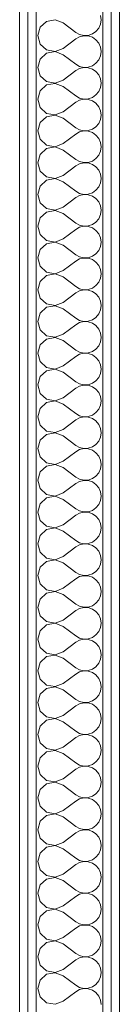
# Model space of a CAD drawing. Header units: millimetres. Extents: x -22315 to 39025, y -47720 to 770.
# Tile 21 of 28: x 27600 to 27750, y -27452 to -25976. Entities that reach past the tile are written whole.
import ezdxf

# ---------------------------------------------------------------- set-up
doc = ezdxf.new("R2010")
doc.units = ezdxf.units.MM
for name, color, linetype, lineweight in [('Nowe_Konstrukcja - Ściany zew', 7, 'Continuous', 9), ('Nowe_Konstrukcja - Ściany zew_Nr_pióra__1', 7, 'Continuous', 9), ('Nowe_Konstrukcja - Ściany zew_Nr_pióra__47', 7, 'Continuous', 9), ('Nowe_Konstrukcja - Ściany zew_Nr_pióra__67', 7, 'Continuous', 9)]:
    doc.layers.add(name, color=color, linetype=linetype, lineweight=lineweight)

# ---------------------------------------------------------------- blocks, each defined once
blk = doc.blocks.new('*X13')
at = {"layer": 'Nowe_Konstrukcja - Ściany zew_Nr_pióra__1', "color": 7, "linetype": 'Continuous', "lineweight": 13}
for p, q in [((77809.5, 835.5), (77803, 834.6)), ((77816, 834.6), (77809.5, 835.5)), ((77822, 831.9), (77816, 834.6)), ((77827.1, 827.7), (77822, 831.9)), ((77830.8, 822.3), (77827.1, 827.7)), ((77839.6, 827.7), (77835.8, 822.3)), ((77844.6, 831.9), (77839.6, 827.7)), ((77850.6, 834.6), (77844.6, 831.9)), ((77857.1, 835.5), (77850.6, 834.6)), ((77863.6, 834.6), (77857.1, 835.5)), ((77869.7, 831.9), (77863.6, 834.6)), ((77874.7, 827.7), (77869.7, 831.9)), ((77878.4, 822.3), (77874.7, 827.7)), ((77887.2, 827.7), (77883.5, 822.3)), ((77892.2, 831.9), (77887.2, 827.7)), ((77898.3, 834.6), (77892.2, 831.9)), ((77904.8, 835.5), (77898.3, 834.6)), ((77911.3, 834.6), (77904.8, 835.5)), ((77917.3, 831.9), (77911.3, 834.6)), ((77922.3, 827.7), (77917.3, 831.9)), ((77926.1, 822.3), (77922.3, 827.7)), ((77934.8, 827.7), (77931.1, 822.3)), ((77939.9, 831.9), (77934.8, 827.7)), ((77945.9, 834.6), (77939.9, 831.9)), ((77952.4, 835.5), (77945.9, 834.6)), ((77958.9, 834.6), (77952.4, 835.5)), ((77964.9, 831.9), (77958.9, 834.6)), ((77970, 827.7), (77964.9, 831.9)), ((77973.7, 822.3), (77970, 827.7)), ((77982.4, 827.7), (77978.7, 822.3)), ((77987.5, 831.9), (77982.4, 827.7)), ((77993.5, 834.6), (77987.5, 831.9)), ((78000, 835.5), (77993.5, 834.6)), ((78006.5, 834.6), (78000, 835.5)), ((78012.5, 831.9), (78006.5, 834.6)), ((78017.6, 827.7), (78012.5, 831.9)), ((78021.3, 822.3), (78017.6, 827.7)), ((78030, 827.7), (78026.3, 822.3)), ((78035.1, 831.9), (78030, 827.7)), ((78041.1, 834.6), (78035.1, 831.9)), ((78047.6, 835.5), (78041.1, 834.6)), ((78054.1, 834.6), (78047.6, 835.5)), ((78060.1, 831.9), (78054.1, 834.6)), ((78065.2, 827.7), (78060.1, 831.9)), ((78068.9, 822.3), (78065.2, 827.7)), ((78077.7, 827.7), (78073.9, 822.3)), ((78082.7, 831.9), (78077.7, 827.7)), ((78088.7, 834.6), (78082.7, 831.9)), ((78095.2, 835.5), (78088.7, 834.6)), ((78101.7, 834.6), (78095.2, 835.5)), ((78107.8, 831.9), (78101.7, 834.6)), ((78112.8, 827.7), (78107.8, 831.9)), ((78116.5, 822.3), (78112.8, 827.7)), ((78125.3, 827.7), (78121.6, 822.3)), ((78130.3, 831.9), (78125.3, 827.7)), ((78136.4, 834.6), (78130.3, 831.9)), ((78142.9, 835.5), (78136.4, 834.6)), ((78149.4, 834.6), (78142.9, 835.5)), ((78155.4, 831.9), (78149.4, 834.6)), ((78160.4, 827.7), (78155.4, 831.9)), ((78164.2, 822.3), (78160.4, 827.7)), ((78172.9, 827.7), (78169.2, 822.3)), ((78178, 831.9), (78172.9, 827.7)), ((78184, 834.6), (78178, 831.9)), ((78190.5, 835.5), (78184, 834.6)), ((78197, 834.6), (78190.5, 835.5)), ((78203, 831.9), (78197, 834.6)), ((78208.1, 827.7), (78203, 831.9)), ((78211.8, 822.3), (78208.1, 827.7)), ((78220.5, 827.7), (78216.8, 822.3)), ((78225.6, 831.9), (78220.5, 827.7)), ((78231.6, 834.6), (78225.6, 831.9)), ((78238.1, 835.5), (78231.6, 834.6)), ((78244.6, 834.6), (78238.1, 835.5)), ((78250.6, 831.9), (78244.6, 834.6)), ((78255.7, 827.7), (78250.6, 831.9)), ((78259.4, 822.3), (78255.7, 827.7)), ((78268.1, 827.7), (78264.4, 822.3)), ((78273.2, 831.9), (78268.1, 827.7)), ((78279.2, 834.6), (78273.2, 831.9)), ((78285.7, 835.5), (78279.2, 834.6)), ((78292.2, 834.6), (78285.7, 835.5)), ((78298.2, 831.9), (78292.2, 834.6)), ((78303.3, 827.7), (78298.2, 831.9)), ((78307, 822.3), (78303.3, 827.7)), ((78315.8, 827.7), (78312, 822.3)), ((78320.8, 831.9), (78315.8, 827.7)), ((78326.8, 834.6), (78320.8, 831.9)), ((78333.3, 835.5), (78326.8, 834.6)), ((78339.8, 834.6), (78333.3, 835.5)), ((78345.9, 831.9), (78339.8, 834.6)), ((78350.9, 827.7), (78345.9, 831.9)), ((78354.6, 822.3), (78350.9, 827.7)), ((78363.4, 827.7), (78359.7, 822.3)), ((78368.4, 831.9), (78363.4, 827.7)), ((78374.4, 834.6), (78368.4, 831.9)), ((78381, 835.5), (78374.4, 834.6)), ((78387.5, 834.6), (78381, 835.5)), ((78393.5, 831.9), (78387.5, 834.6)), ((78398.5, 827.7), (78393.5, 831.9)), ((78402.2, 822.3), (78398.5, 827.7)), ((78411, 827.7), (78407.3, 822.3)), ((78416.1, 831.9), (78411, 827.7)), ((78422.1, 834.6), (78416.1, 831.9)), ((78428.6, 835.5), (78422.1, 834.6)), ((78435.1, 834.6), (78428.6, 835.5)), ((78441.1, 831.9), (78435.1, 834.6)), ((78446.1, 827.7), (78441.1, 831.9)), ((78449.9, 822.3), (78446.1, 827.7)), ((78458.6, 827.7), (78454.9, 822.3)), ((78463.7, 831.9), (78458.6, 827.7)), ((78469.7, 834.6), (78463.7, 831.9)), ((78476.2, 835.5), (78469.7, 834.6)), ((78482.7, 834.6), (78476.2, 835.5)), ((78488.7, 831.9), (78482.7, 834.6)), ((78493.8, 827.7), (78488.7, 831.9)), ((78497.5, 822.3), (78493.8, 827.7)), ((78506.2, 827.7), (78502.5, 822.3)), ((78511.3, 831.9), (78506.2, 827.7)), ((78517.3, 834.6), (78511.3, 831.9)), ((78523.8, 835.5), (78517.3, 834.6)), ((78530.3, 834.6), (78523.8, 835.5)), ((78536.3, 831.9), (78530.3, 834.6)), ((78541.4, 827.7), (78536.3, 831.9)), ((78545.1, 822.3), (78541.4, 827.7)), ((78553.9, 827.7), (78550.1, 822.3)), ((78558.9, 831.9), (78553.9, 827.7)), ((78564.9, 834.6), (78558.9, 831.9)), ((78571.4, 835.5), (78564.9, 834.6)), ((78577.9, 834.6), (78571.4, 835.5)), ((78583.9, 831.9), (78577.9, 834.6)), ((78589, 827.7), (78583.9, 831.9)), ((78592.7, 822.3), (78589, 827.7)), ((78601.5, 827.7), (78597.8, 822.3)), ((78606.5, 831.9), (78601.5, 827.7)), ((78612.5, 834.6), (78606.5, 831.9)), ((78619, 835.5), (78612.5, 834.6)), ((78625.6, 834.6), (78619, 835.5)), ((78631.6, 831.9), (78625.6, 834.6)), ((78636.6, 827.7), (78631.6, 831.9)), ((78640.3, 822.3), (78636.6, 827.7)), ((78649.1, 827.7), (78645.4, 822.3)), ((78654.1, 831.9), (78649.1, 827.7)), ((78660.2, 834.6), (78654.1, 831.9)), ((78666.7, 835.5), (78660.2, 834.6)), ((78673.2, 834.6), (78666.7, 835.5)), ((78679.2, 831.9), (78673.2, 834.6)), ((78684.2, 827.7), (78679.2, 831.9)), ((78688, 822.3), (78684.2, 827.7)), ((78696.7, 827.7), (78693, 822.3)), ((78701.8, 831.9), (78696.7, 827.7)), ((78707.8, 834.6), (78701.8, 831.9)), ((78714.3, 835.5), (78707.8, 834.6)), ((78720.8, 834.6), (78714.3, 835.5)), ((78726.8, 831.9), (78720.8, 834.6)), ((78731.9, 827.7), (78726.8, 831.9)), ((78735.6, 822.3), (78731.9, 827.7)), ((78744.3, 827.7), (78740.6, 822.3)), ((78749.4, 831.9), (78744.3, 827.7)), ((78755.4, 834.6), (78749.4, 831.9)), ((78761.9, 835.5), (78755.4, 834.6)), ((78768.4, 834.6), (78761.9, 835.5)), ((78774.4, 831.9), (78768.4, 834.6)), ((78779.5, 827.7), (78774.4, 831.9)), ((78783.2, 822.3), (78779.5, 827.7)), ((78791.9, 827.7), (78788.2, 822.3)), ((78797, 831.9), (78791.9, 827.7)), ((78803, 834.6), (78797, 831.9)), ((78809.5, 835.5), (78803, 834.6)), ((78816, 834.6), (78809.5, 835.5)), ((78822, 831.9), (78816, 834.6)), ((78827.1, 827.7), (78822, 831.9)), ((78830.8, 822.3), (78827.1, 827.7)), ((78839.6, 827.7), (78835.8, 822.3)), ((78844.6, 831.9), (78839.6, 827.7)), ((78850.6, 834.6), (78844.6, 831.9)), ((78857.1, 835.5), (78850.6, 834.6)), ((78863.6, 834.6), (78857.1, 835.5)), ((78869.7, 831.9), (78863.6, 834.6)), ((78874.7, 827.7), (78869.7, 831.9)), ((78878.4, 822.3), (78874.7, 827.7)), ((78887.2, 827.7), (78883.5, 822.3)), ((78892.2, 831.9), (78887.2, 827.7)), ((78898.3, 834.6), (78892.2, 831.9)), ((78904.8, 835.5), (78898.3, 834.6)), ((78911.3, 834.6), (78904.8, 835.5)), ((78917.3, 831.9), (78911.3, 834.6)), ((78922.3, 827.7), (78917.3, 831.9)), ((78926.1, 822.3), (78922.3, 827.7)), ((78934.8, 827.7), (78931.1, 822.3)), ((78939.9, 831.9), (78934.8, 827.7)), ((78945.9, 834.6), (78939.9, 831.9)), ((78952.4, 835.5), (78945.9, 834.6)), ((78958.9, 834.6), (78952.4, 835.5)), ((78964.9, 831.9), (78958.9, 834.6)), ((78970, 827.7), (78964.9, 831.9)), ((78973.7, 822.3), (78970, 827.7)), ((78982.4, 827.7), (78978.7, 822.3)), ((78987.5, 831.9), (78982.4, 827.7)), ((78993.5, 834.6), (78987.5, 831.9)), ((79000, 835.5), (78993.5, 834.6)), ((79006.5, 834.6), (79000, 835.5)), ((79012.5, 831.9), (79006.5, 834.6)), ((79017.6, 827.7), (79012.5, 831.9)), ((79021.3, 822.3), (79017.6, 827.7)), ((79030, 827.7), (79026.3, 822.3)), ((79035.1, 831.9), (79030, 827.7)), ((79041.1, 834.6), (79035.1, 831.9)), ((79047.6, 835.5), (79041.1, 834.6)), ((79054.1, 834.6), (79047.6, 835.5)), ((79060.1, 831.9), (79054.1, 834.6)), ((79065.2, 827.7), (79060.1, 831.9)), ((79068.9, 822.3), (79065.2, 827.7)), ((79077.7, 827.7), (79073.9, 822.3)), ((79082.7, 831.9), (79077.7, 827.7)), ((79088.7, 834.6), (79082.7, 831.9)), ((79095.2, 835.5), (79088.7, 834.6)), ((79101.7, 834.6), (79095.2, 835.5)), ((79107.8, 831.9), (79101.7, 834.6)), ((79112.8, 827.7), (79107.8, 831.9)), ((79116.5, 822.3), (79112.8, 827.7)), ((79125.3, 827.7), (79121.6, 822.3)), ((79130.3, 831.9), (79125.3, 827.7)), ((79136.4, 834.6), (79130.3, 831.9)), ((79142.9, 835.5), (79136.4, 834.6)), ((79149.4, 834.6), (79142.9, 835.5)), ((79155.4, 831.9), (79149.4, 834.6)), ((79160.4, 827.7), (79155.4, 831.9)), ((79164.2, 822.3), (79160.4, 827.7)), ((79172.9, 827.7), (79169.2, 822.3)), ((79178, 831.9), (79172.9, 827.7)), ((79184, 834.6), (79178, 831.9)), ((79190.5, 835.5), (79184, 834.6)), ((79197, 834.6), (79190.5, 835.5)), ((79203, 831.9), (79197, 834.6)), ((79208.1, 827.7), (79203, 831.9)), ((79211.8, 822.3), (79208.1, 827.7)), ((79220.5, 827.7), (79216.8, 822.3)), ((79225.6, 831.9), (79220.5, 827.7)), ((79231.6, 834.6), (79225.6, 831.9)), ((79238.1, 835.5), (79231.6, 834.6)), ((79244.6, 834.6), (79238.1, 835.5)), ((79250.6, 831.9), (79244.6, 834.6)), ((79255.7, 827.7), (79250.6, 831.9)), ((79259.4, 822.3), (79255.7, 827.7)), ((79268.1, 827.7), (79264.4, 822.3)), ((79273.2, 831.9), (79268.1, 827.7)), ((79279.2, 834.6), (79273.2, 831.9)), ((79285.7, 835.5), (79279.2, 834.6)), ((77832.9, 816.1), (77830.8, 822.3)), ((77833.2, 809.5), (77832.9, 816.1)), ((77833.7, 816.1), (77833.4, 809.5)), ((77835.8, 822.3), (77833.7, 816.1)), ((77880.5, 816.1), (77878.4, 822.3)), ((77880.9, 809.5), (77880.5, 816.1)), ((77881.4, 816.1), (77881, 809.5)), ((77883.5, 822.3), (77881.4, 816.1)), ((77928.2, 816.1), (77926.1, 822.3)), ((77928.5, 809.5), (77928.2, 816.1)), ((77929, 816.1), (77928.7, 809.5)), ((77931.1, 822.3), (77929, 816.1)), ((77975.8, 816.1), (77973.7, 822.3)), ((77976.1, 809.5), (77975.8, 816.1)), ((77976.6, 816.1), (77976.3, 809.5)), ((77978.7, 822.3), (77976.6, 816.1)), ((78023.4, 816.1), (78021.3, 822.3)), ((78023.7, 809.5), (78023.4, 816.1)), ((78024.2, 816.1), (78023.9, 809.5)), ((78026.3, 822.3), (78024.2, 816.1)), ((78071, 816.1), (78068.9, 822.3)), ((78071.3, 809.5), (78071, 816.1)), ((78071.8, 816.1), (78071.5, 809.5)), ((78073.9, 822.3), (78071.8, 816.1)), ((78118.6, 816.1), (78116.5, 822.3)), ((78119, 809.5), (78118.6, 816.1)), ((78119.5, 816.1), (78119.1, 809.5)), ((78121.6, 822.3), (78119.5, 816.1)), ((78166.3, 816.1), (78164.2, 822.3)), ((78166.6, 809.5), (78166.3, 816.1)), ((78167.1, 816.1), (78166.8, 809.5)), ((78169.2, 822.3), (78167.1, 816.1)), ((78213.9, 816.1), (78211.8, 822.3)), ((78214.2, 809.5), (78213.9, 816.1)), ((78214.7, 816.1), (78214.4, 809.5)), ((78216.8, 822.3), (78214.7, 816.1)), ((78261.5, 816.1), (78259.4, 822.3)), ((78261.8, 809.5), (78261.5, 816.1)), ((78262.3, 816.1), (78262, 809.5)), ((78264.4, 822.3), (78262.3, 816.1)), ((78309.1, 816.1), (78307, 822.3)), ((78309.4, 809.5), (78309.1, 816.1)), ((78309.9, 816.1), (78309.6, 809.5)), ((78312, 822.3), (78309.9, 816.1)), ((78356.7, 816.1), (78354.6, 822.3)), ((78357, 809.5), (78356.7, 816.1)), ((78357.6, 816.1), (78357.2, 809.5)), ((78359.7, 822.3), (78357.6, 816.1)), ((78404.3, 816.1), (78402.2, 822.3)), ((78404.7, 809.5), (78404.3, 816.1)), ((78405.2, 816.1), (78404.9, 809.5)), ((78407.3, 822.3), (78405.2, 816.1)), ((78452, 816.1), (78449.9, 822.3)), ((78452.3, 809.5), (78452, 816.1)), ((78452.8, 816.1), (78452.5, 809.5)), ((78454.9, 822.3), (78452.8, 816.1)), ((78499.6, 816.1), (78497.5, 822.3)), ((78499.9, 809.5), (78499.6, 816.1)), ((78500.4, 816.1), (78500.1, 809.5)), ((78502.5, 822.3), (78500.4, 816.1)), ((78547.2, 816.1), (78545.1, 822.3)), ((78547.5, 809.5), (78547.2, 816.1)), ((78548, 816.1), (78547.7, 809.5)), ((78550.1, 822.3), (78548, 816.1)), ((78594.8, 816.1), (78592.7, 822.3)), ((78595.1, 809.5), (78594.8, 816.1)), ((78595.7, 816.1), (78595.3, 809.5)), ((78597.8, 822.3), (78595.7, 816.1)), ((78642.4, 816.1), (78640.3, 822.3)), ((78642.8, 809.5), (78642.4, 816.1)), ((78643.3, 816.1), (78643, 809.5)), ((78645.4, 822.3), (78643.3, 816.1)), ((78690.1, 816.1), (78688, 822.3)), ((78690.4, 809.5), (78690.1, 816.1)), ((78690.9, 816.1), (78690.6, 809.5)), ((78693, 822.3), (78690.9, 816.1)), ((78737.7, 816.1), (78735.6, 822.3)), ((78738, 809.5), (78737.7, 816.1)), ((78738.5, 816.1), (78738.2, 809.5)), ((78740.6, 822.3), (78738.5, 816.1)), ((78785.3, 816.1), (78783.2, 822.3)), ((78785.6, 809.5), (78785.3, 816.1)), ((78786.1, 816.1), (78785.8, 809.5)), ((78788.2, 822.3), (78786.1, 816.1)), ((78832.9, 816.1), (78830.8, 822.3)), ((78833.2, 809.5), (78832.9, 816.1)), ((78833.7, 816.1), (78833.4, 809.5)), ((78835.8, 822.3), (78833.7, 816.1)), ((78880.5, 816.1), (78878.4, 822.3)), ((78880.9, 809.5), (78880.5, 816.1)), ((78881.4, 816.1), (78881, 809.5)), ((78883.5, 822.3), (78881.4, 816.1)), ((78928.2, 816.1), (78926.1, 822.3)), ((78928.5, 809.5), (78928.2, 816.1)), ((78929, 816.1), (78928.7, 809.5)), ((78931.1, 822.3), (78929, 816.1)), ((78975.8, 816.1), (78973.7, 822.3)), ((78976.1, 809.5), (78975.8, 816.1)), ((78976.6, 816.1), (78976.3, 809.5)), ((78978.7, 822.3), (78976.6, 816.1)), ((79023.4, 816.1), (79021.3, 822.3)), ((79023.7, 809.5), (79023.4, 816.1)), ((79024.2, 816.1), (79023.9, 809.5)), ((79026.3, 822.3), (79024.2, 816.1)), ((79071, 816.1), (79068.9, 822.3)), ((79071.3, 809.5), (79071, 816.1)), ((79071.8, 816.1), (79071.5, 809.5)), ((79073.9, 822.3), (79071.8, 816.1)), ((79118.6, 816.1), (79116.5, 822.3)), ((79119, 809.5), (79118.6, 816.1)), ((79119.5, 816.1), (79119.1, 809.5)), ((79121.6, 822.3), (79119.5, 816.1)), ((79166.3, 816.1), (79164.2, 822.3)), ((79166.6, 809.5), (79166.3, 816.1)), ((79167.1, 816.1), (79166.8, 809.5)), ((79169.2, 822.3), (79167.1, 816.1)), ((79213.9, 816.1), (79211.8, 822.3)), ((79214.2, 809.5), (79213.9, 816.1)), ((79214.7, 816.1), (79214.4, 809.5)), ((79216.8, 822.3), (79214.7, 816.1)), ((79261.5, 816.1), (79259.4, 822.3)), ((79261.8, 809.5), (79261.5, 816.1)), ((79262.3, 816.1), (79262, 809.5)), ((79264.4, 822.3), (79262.3, 816.1)), ((77814.3, 778.3), (77828.6, 797.4)), ((77828.6, 797.4), (77831.8, 803.1)), ((77831.8, 803.1), (77833.2, 809.5)), ((77833.4, 809.5), (77834.9, 803.1)), ((77834.9, 803.1), (77838.1, 797.4)), ((77852.4, 778.3), (77838.1, 797.4)), ((77861.9, 778.3), (77876.2, 797.4)), ((77876.2, 797.4), (77879.4, 803.1)), ((77879.4, 803.1), (77880.9, 809.5)), ((77881, 809.5), (77882.5, 803.1)), ((77882.5, 803.1), (77885.7, 797.4)), ((77900, 778.3), (77885.7, 797.4)), ((77909.5, 778.3), (77923.8, 797.4)), ((77923.8, 797.4), (77927, 803.1)), ((77927, 803.1), (77928.5, 809.5)), ((77928.7, 809.5), (77930.2, 803.1)), ((77930.2, 803.1), (77933.3, 797.4)), ((77947.6, 778.3), (77933.3, 797.4)), ((77957.1, 778.3), (77971.4, 797.4)), ((77971.4, 797.4), (77974.6, 803.1)), ((77974.6, 803.1), (77976.1, 809.5)), ((77976.3, 809.5), (77977.8, 803.1)), ((77977.8, 803.1), (77981, 797.4)), ((77995.2, 778.3), (77981, 797.4)), ((78004.8, 778.3), (78019, 797.4)), ((78019, 797.4), (78022.2, 803.1)), ((78022.2, 803.1), (78023.7, 809.5)), ((78023.9, 809.5), (78025.4, 803.1)), ((78025.4, 803.1), (78028.6, 797.4)), ((78042.9, 778.3), (78028.6, 797.4)), ((78052.4, 778.3), (78066.7, 797.4)), ((78066.7, 797.4), (78069.8, 803.1)), ((78069.8, 803.1), (78071.3, 809.5)), ((78071.5, 809.5), (78073, 803.1)), ((78073, 803.1), (78076.2, 797.4)), ((78090.5, 778.3), (78076.2, 797.4)), ((78100, 778.3), (78114.3, 797.4)), ((78114.3, 797.4), (78117.5, 803.1)), ((78117.5, 803.1), (78119, 809.5)), ((78119.1, 809.5), (78120.6, 803.1)), ((78120.6, 803.1), (78123.8, 797.4)), ((78138.1, 778.3), (78123.8, 797.4)), ((78147.6, 778.3), (78161.9, 797.4)), ((78161.9, 797.4), (78165.1, 803.1)), ((78165.1, 803.1), (78166.6, 809.5)), ((78166.8, 809.5), (78168.2, 803.1)), ((78168.2, 803.1), (78171.4, 797.4)), ((78185.7, 778.3), (78171.4, 797.4)), ((78195.2, 778.3), (78209.5, 797.4)), ((78209.5, 797.4), (78212.7, 803.1)), ((78212.7, 803.1), (78214.2, 809.5)), ((78214.4, 809.5), (78215.9, 803.1)), ((78215.9, 803.1), (78219, 797.4)), ((78233.3, 778.3), (78219, 797.4)), ((78242.9, 778.3), (78257.1, 797.4)), ((78257.1, 797.4), (78260.3, 803.1)), ((78260.3, 803.1), (78261.8, 809.5)), ((78262, 809.5), (78263.5, 803.1)), ((78263.5, 803.1), (78266.7, 797.4)), ((78281, 778.3), (78266.7, 797.4)), ((78290.5, 778.3), (78304.8, 797.4)), ((78304.8, 797.4), (78307.9, 803.1)), ((78307.9, 803.1), (78309.4, 809.5)), ((78309.6, 809.5), (78311.1, 803.1)), ((78311.1, 803.1), (78314.3, 797.4)), ((78328.6, 778.3), (78314.3, 797.4)), ((78338.1, 778.3), (78352.4, 797.4)), ((78352.4, 797.4), (78355.6, 803.1)), ((78355.6, 803.1), (78357, 809.5)), ((78357.2, 809.5), (78358.7, 803.1)), ((78358.7, 803.1), (78361.9, 797.4)), ((78376.2, 778.3), (78361.9, 797.4)), ((78385.7, 778.3), (78400, 797.4)), ((78400, 797.4), (78403.2, 803.1)), ((78403.2, 803.1), (78404.7, 809.5)), ((78404.9, 809.5), (78406.3, 803.1)), ((78406.3, 803.1), (78409.5, 797.4)), ((78423.8, 778.3), (78409.5, 797.4)), ((78433.3, 778.3), (78447.6, 797.4)), ((78447.6, 797.4), (78450.8, 803.1)), ((78450.8, 803.1), (78452.3, 809.5)), ((78452.5, 809.5), (78454, 803.1)), ((78454, 803.1), (78457.1, 797.4)), ((78471.4, 778.3), (78457.1, 797.4)), ((78481, 778.3), (78495.2, 797.4)), ((78495.2, 797.4), (78498.4, 803.1)), ((78498.4, 803.1), (78499.9, 809.5)), ((78500.1, 809.5), (78501.6, 803.1)), ((78501.6, 803.1), (78504.8, 797.4)), ((78519, 778.3), (78504.8, 797.4)), ((78528.6, 778.3), (78542.9, 797.4)), ((78542.9, 797.4), (78546, 803.1)), ((78546, 803.1), (78547.5, 809.5)), ((78547.7, 809.5), (78549.2, 803.1)), ((78549.2, 803.1), (78552.4, 797.4)), ((78566.7, 778.3), (78552.4, 797.4)), ((78576.2, 778.3), (78590.5, 797.4)), ((78590.5, 797.4), (78593.7, 803.1)), ((78593.7, 803.1), (78595.1, 809.5)), ((78595.3, 809.5), (78596.8, 803.1)), ((78596.8, 803.1), (78600, 797.4)), ((78614.3, 778.3), (78600, 797.4)), ((78623.8, 778.3), (78638.1, 797.4)), ((78638.1, 797.4), (78641.3, 803.1)), ((78641.3, 803.1), (78642.8, 809.5)), ((78643, 809.5), (78644.4, 803.1)), ((78644.4, 803.1), (78647.6, 797.4)), ((78661.9, 778.3), (78647.6, 797.4)), ((78671.4, 778.3), (78685.7, 797.4)), ((78685.7, 797.4), (78688.9, 803.1)), ((78688.9, 803.1), (78690.4, 809.5)), ((78690.6, 809.5), (78692.1, 803.1)), ((78692.1, 803.1), (78695.2, 797.4)), ((78709.5, 778.3), (78695.2, 797.4)), ((78719, 778.3), (78733.3, 797.4)), ((78733.3, 797.4), (78736.5, 803.1)), ((78736.5, 803.1), (78738, 809.5)), ((78738.2, 809.5), (78739.7, 803.1)), ((78739.7, 803.1), (78742.9, 797.4)), ((78757.1, 778.3), (78742.9, 797.4)), ((78766.7, 778.3), (78781, 797.4)), ((78781, 797.4), (78784.1, 803.1)), ((78784.1, 803.1), (78785.6, 809.5)), ((78785.8, 809.5), (78787.3, 803.1)), ((78787.3, 803.1), (78790.5, 797.4)), ((78804.8, 778.3), (78790.5, 797.4)), ((78814.3, 778.3), (78828.6, 797.4)), ((78828.6, 797.4), (78831.8, 803.1)), ((78831.8, 803.1), (78833.2, 809.5)), ((78833.4, 809.5), (78834.9, 803.1)), ((78834.9, 803.1), (78838.1, 797.4)), ((78852.4, 778.3), (78838.1, 797.4)), ((78861.9, 778.3), (78876.2, 797.4)), ((78876.2, 797.4), (78879.4, 803.1)), ((78879.4, 803.1), (78880.9, 809.5)), ((78881, 809.5), (78882.5, 803.1)), ((78882.5, 803.1), (78885.7, 797.4)), ((78900, 778.3), (78885.7, 797.4)), ((78909.5, 778.3), (78923.8, 797.4)), ((78923.8, 797.4), (78927, 803.1)), ((78927, 803.1), (78928.5, 809.5)), ((78928.7, 809.5), (78930.2, 803.1)), ((78930.2, 803.1), (78933.3, 797.4)), ((78947.6, 778.3), (78933.3, 797.4)), ((78957.1, 778.3), (78971.4, 797.4)), ((78971.4, 797.4), (78974.6, 803.1)), ((78974.6, 803.1), (78976.1, 809.5)), ((78976.3, 809.5), (78977.8, 803.1)), ((78977.8, 803.1), (78981, 797.4)), ((78995.2, 778.3), (78981, 797.4)), ((79004.8, 778.3), (79019, 797.4)), ((79019, 797.4), (79022.2, 803.1)), ((79022.2, 803.1), (79023.7, 809.5)), ((79023.9, 809.5), (79025.4, 803.1)), ((79025.4, 803.1), (79028.6, 797.4)), ((79042.9, 778.3), (79028.6, 797.4)), ((79052.4, 778.3), (79066.7, 797.4)), ((79066.7, 797.4), (79069.8, 803.1)), ((79069.8, 803.1), (79071.3, 809.5)), ((79071.5, 809.5), (79073, 803.1)), ((79073, 803.1), (79076.2, 797.4)), ((79090.5, 778.3), (79076.2, 797.4)), ((79100, 778.3), (79114.3, 797.4)), ((79114.3, 797.4), (79117.5, 803.1)), ((79117.5, 803.1), (79119, 809.5)), ((79119.1, 809.5), (79120.6, 803.1)), ((79120.6, 803.1), (79123.8, 797.4)), ((79138.1, 778.3), (79123.8, 797.4)), ((79147.6, 778.3), (79161.9, 797.4)), ((79161.9, 797.4), (79165.1, 803.1)), ((79165.1, 803.1), (79166.6, 809.5)), ((79166.8, 809.5), (79168.2, 803.1)), ((79168.2, 803.1), (79171.4, 797.4)), ((79185.7, 778.3), (79171.4, 797.4)), ((79195.2, 778.3), (79209.5, 797.4)), ((79209.5, 797.4), (79212.7, 803.1)), ((79212.7, 803.1), (79214.2, 809.5)), ((79214.4, 809.5), (79215.9, 803.1)), ((79215.9, 803.1), (79219, 797.4)), ((79233.3, 778.3), (79219, 797.4)), ((79242.9, 778.3), (79257.1, 797.4)), ((79257.1, 797.4), (79260.3, 803.1)), ((79260.3, 803.1), (79261.8, 809.5)), ((79262, 809.5), (79263.5, 803.1)), ((79263.5, 803.1), (79266.7, 797.4)), ((79281, 778.3), (79266.7, 797.4)), ((77814.3, 778.3), (77809.6, 766.2)), ((77857, 766.2), (77852.4, 778.3)), ((77861.9, 778.3), (77857.2, 766.2)), ((77904.7, 766.2), (77900, 778.3)), ((77909.5, 778.3), (77904.9, 766.2)), ((77952.3, 766.2), (77947.6, 778.3)), ((77957.1, 778.3), (77952.5, 766.2)), ((77999.9, 766.2), (77995.2, 778.3)), ((78004.8, 778.3), (78000.1, 766.2)), ((78047.5, 766.2), (78042.9, 778.3)), ((78052.4, 778.3), (78047.7, 766.2)), ((78095.1, 766.2), (78090.5, 778.3)), ((78100, 778.3), (78095.3, 766.2)), ((78142.8, 766.2), (78138.1, 778.3)), ((78147.6, 778.3), (78143, 766.2)), ((78190.4, 766.2), (78185.7, 778.3)), ((78195.2, 778.3), (78190.6, 766.2)), ((78238, 766.2), (78233.3, 778.3)), ((78242.9, 778.3), (78238.2, 766.2)), ((78285.6, 766.2), (78281, 778.3)), ((78290.5, 778.3), (78285.8, 766.2)), ((78333.2, 766.2), (78328.6, 778.3)), ((78338.1, 778.3), (78333.4, 766.2)), ((78380.9, 766.2), (78376.2, 778.3)), ((78385.7, 778.3), (78381, 766.2)), ((78428.5, 766.2), (78423.8, 778.3)), ((78433.3, 778.3), (78428.7, 766.2)), ((78476.1, 766.2), (78471.4, 778.3)), ((78481, 778.3), (78476.3, 766.2)), ((78523.7, 766.2), (78519, 778.3)), ((78528.6, 778.3), (78523.9, 766.2)), ((78571.3, 766.2), (78566.7, 778.3)), ((78576.2, 778.3), (78571.5, 766.2)), ((78619, 766.2), (78614.3, 778.3)), ((78623.8, 778.3), (78619.1, 766.2)), ((78666.6, 766.2), (78661.9, 778.3)), ((78671.4, 778.3), (78666.8, 766.2)), ((78714.2, 766.2), (78709.5, 778.3)), ((78719, 778.3), (78714.4, 766.2)), ((78761.8, 766.2), (78757.1, 778.3)), ((78766.7, 778.3), (78762, 766.2)), ((78809.4, 766.2), (78804.8, 778.3)), ((78814.3, 778.3), (78809.6, 766.2)), ((78857, 766.2), (78852.4, 778.3)), ((78861.9, 778.3), (78857.2, 766.2)), ((78904.7, 766.2), (78900, 778.3)), ((78909.5, 778.3), (78904.9, 766.2)), ((78952.3, 766.2), (78947.6, 778.3)), ((78957.1, 778.3), (78952.5, 766.2)), ((78999.9, 766.2), (78995.2, 778.3)), ((79004.8, 778.3), (79000.1, 766.2)), ((79047.5, 766.2), (79042.9, 778.3)), ((79052.4, 778.3), (79047.7, 766.2)), ((79095.1, 766.2), (79090.5, 778.3)), ((79100, 778.3), (79095.3, 766.2)), ((79142.8, 766.2), (79138.1, 778.3)), ((79147.6, 778.3), (79143, 766.2)), ((79190.4, 766.2), (79185.7, 778.3)), ((79195.2, 778.3), (79190.6, 766.2)), ((79238, 766.2), (79233.3, 778.3)), ((79242.9, 778.3), (79238.2, 766.2)), ((79285.6, 766.2), (79281, 778.3)), ((77809.6, 766.2), (77812, 753.4)), ((77812, 753.4), (77820.8, 743.8)), ((77845.9, 743.8), (77854.6, 753.4)), ((77854.6, 753.4), (77857, 766.2)), ((77857.2, 766.2), (77859.7, 753.4)), ((77859.7, 753.4), (77868.4, 743.8)), ((77893.5, 743.8), (77902.2, 753.4)), ((77902.2, 753.4), (77904.7, 766.2)), ((77904.9, 766.2), (77907.3, 753.4)), ((77907.3, 753.4), (77916.1, 743.8)), ((77941.1, 743.8), (77949.9, 753.4)), ((77949.9, 753.4), (77952.3, 766.2)), ((77952.5, 766.2), (77954.9, 753.4)), ((77954.9, 753.4), (77963.7, 743.8)), ((77988.7, 743.8), (77997.5, 753.4)), ((77997.5, 753.4), (77999.9, 766.2)), ((78000.1, 766.2), (78002.5, 753.4)), ((78002.5, 753.4), (78011.3, 743.8)), ((78036.3, 743.8), (78045.1, 753.4)), ((78045.1, 753.4), (78047.5, 766.2)), ((78047.7, 766.2), (78050.1, 753.4)), ((78050.1, 753.4), (78058.9, 743.8)), ((78083.9, 743.8), (78092.7, 753.4)), ((78092.7, 753.4), (78095.1, 766.2)), ((78095.3, 766.2), (78097.8, 753.4)), ((78097.8, 753.4), (78106.5, 743.8)), ((78131.6, 743.8), (78140.3, 753.4)), ((78140.3, 753.4), (78142.8, 766.2)), ((78143, 766.2), (78145.4, 753.4)), ((78145.4, 753.4), (78154.1, 743.8)), ((78179.2, 743.8), (78188, 753.4)), ((78188, 753.4), (78190.4, 766.2)), ((78190.6, 766.2), (78193, 753.4)), ((78193, 753.4), (78201.8, 743.8)), ((78226.8, 743.8), (78235.6, 753.4)), ((78235.6, 753.4), (78238, 766.2)), ((78238.2, 766.2), (78240.6, 753.4)), ((78240.6, 753.4), (78249.4, 743.8)), ((78274.4, 743.8), (78283.2, 753.4)), ((78283.2, 753.4), (78285.6, 766.2)), ((78285.8, 766.2), (78288.2, 753.4)), ((78288.2, 753.4), (78297, 743.8)), ((78322, 743.8), (78330.8, 753.4)), ((78330.8, 753.4), (78333.2, 766.2)), ((78333.4, 766.2), (78335.8, 753.4)), ((78335.8, 753.4), (78344.6, 743.8)), ((78369.7, 743.8), (78378.4, 753.4)), ((78378.4, 753.4), (78380.9, 766.2)), ((78381, 766.2), (78383.5, 753.4)), ((78383.5, 753.4), (78392.2, 743.8)), ((78417.3, 743.8), (78426.1, 753.4)), ((78426.1, 753.4), (78428.5, 766.2)), ((78428.7, 766.2), (78431.1, 753.4)), ((78431.1, 753.4), (78439.9, 743.8)), ((78464.9, 743.8), (78473.7, 753.4)), ((78473.7, 753.4), (78476.1, 766.2)), ((78476.3, 766.2), (78478.7, 753.4)), ((78478.7, 753.4), (78487.5, 743.8)), ((78512.5, 743.8), (78521.3, 753.4)), ((78521.3, 753.4), (78523.7, 766.2)), ((78523.9, 766.2), (78526.3, 753.4)), ((78526.3, 753.4), (78535.1, 743.8)), ((78560.1, 743.8), (78568.9, 753.4)), ((78568.9, 753.4), (78571.3, 766.2)), ((78571.5, 766.2), (78573.9, 753.4)), ((78573.9, 753.4), (78582.7, 743.8)), ((78607.8, 743.8), (78616.5, 753.4)), ((78616.5, 753.4), (78619, 766.2)), ((78619.1, 766.2), (78621.6, 753.4)), ((78621.6, 753.4), (78630.3, 743.8)), ((78655.4, 743.8), (78664.2, 753.4)), ((78664.2, 753.4), (78666.6, 766.2)), ((78666.8, 766.2), (78669.2, 753.4)), ((78669.2, 753.4), (78678, 743.8)), ((78703, 743.8), (78711.8, 753.4)), ((78711.8, 753.4), (78714.2, 766.2)), ((78714.4, 766.2), (78716.8, 753.4)), ((78716.8, 753.4), (78725.6, 743.8)), ((78750.6, 743.8), (78759.4, 753.4)), ((78759.4, 753.4), (78761.8, 766.2)), ((78762, 766.2), (78764.4, 753.4)), ((78764.4, 753.4), (78773.2, 743.8)), ((78798.2, 743.8), (78807, 753.4)), ((78807, 753.4), (78809.4, 766.2)), ((78809.6, 766.2), (78812, 753.4)), ((78812, 753.4), (78820.8, 743.8)), ((78845.9, 743.8), (78854.6, 753.4)), ((78854.6, 753.4), (78857, 766.2)), ((78857.2, 766.2), (78859.7, 753.4)), ((78859.7, 753.4), (78868.4, 743.8)), ((78893.5, 743.8), (78902.2, 753.4)), ((78902.2, 753.4), (78904.7, 766.2)), ((78904.9, 766.2), (78907.3, 753.4)), ((78907.3, 753.4), (78916.1, 743.8)), ((78941.1, 743.8), (78949.9, 753.4)), ((78949.9, 753.4), (78952.3, 766.2)), ((78952.5, 766.2), (78954.9, 753.4)), ((78954.9, 753.4), (78963.7, 743.8)), ((78988.7, 743.8), (78997.5, 753.4)), ((78997.5, 753.4), (78999.9, 766.2)), ((79000.1, 766.2), (79002.5, 753.4)), ((79002.5, 753.4), (79011.3, 743.8)), ((79036.3, 743.8), (79045.1, 753.4)), ((79045.1, 753.4), (79047.5, 766.2)), ((79047.7, 766.2), (79050.1, 753.4)), ((79050.1, 753.4), (79058.9, 743.8)), ((79083.9, 743.8), (79092.7, 753.4)), ((79092.7, 753.4), (79095.1, 766.2)), ((79095.3, 766.2), (79097.8, 753.4)), ((79097.8, 753.4), (79106.5, 743.8)), ((79131.6, 743.8), (79140.3, 753.4)), ((79140.3, 753.4), (79142.8, 766.2)), ((79143, 766.2), (79145.4, 753.4)), ((79145.4, 753.4), (79154.1, 743.8)), ((79179.2, 743.8), (79188, 753.4)), ((79188, 753.4), (79190.4, 766.2)), ((79190.6, 766.2), (79193, 753.4)), ((79193, 753.4), (79201.8, 743.8)), ((79226.8, 743.8), (79235.6, 753.4)), ((79235.6, 753.4), (79238, 766.2)), ((79238.2, 766.2), (79240.6, 753.4)), ((79240.6, 753.4), (79249.4, 743.8)), ((79274.4, 743.8), (79283.2, 753.4)), ((79283.2, 753.4), (79285.6, 766.2)), ((77820.8, 743.8), (77833.3, 740.2)), ((77833.3, 740.2), (77845.9, 743.8)), ((77868.4, 743.8), (77881, 740.2)), ((77881, 740.2), (77893.5, 743.8)), ((77916.1, 743.8), (77928.6, 740.2)), ((77928.6, 740.2), (77941.1, 743.8)), ((77963.7, 743.8), (77976.2, 740.2)), ((77976.2, 740.2), (77988.7, 743.8)), ((78011.3, 743.8), (78023.8, 740.2)), ((78023.8, 740.2), (78036.3, 743.8)), ((78058.9, 743.8), (78071.4, 740.2)), ((78071.4, 740.2), (78083.9, 743.8)), ((78106.5, 743.8), (78119, 740.2)), ((78119, 740.2), (78131.6, 743.8)), ((78154.1, 743.8), (78166.7, 740.2)), ((78166.7, 740.2), (78179.2, 743.8)), ((78201.8, 743.8), (78214.3, 740.2)), ((78214.3, 740.2), (78226.8, 743.8)), ((78249.4, 743.8), (78261.9, 740.2)), ((78261.9, 740.2), (78274.4, 743.8)), ((78297, 743.8), (78309.5, 740.2)), ((78309.5, 740.2), (78322, 743.8)), ((78344.6, 743.8), (78357.1, 740.2)), ((78357.1, 740.2), (78369.7, 743.8)), ((78392.2, 743.8), (78404.8, 740.2)), ((78404.8, 740.2), (78417.3, 743.8)), ((78439.9, 743.8), (78452.4, 740.2)), ((78452.4, 740.2), (78464.9, 743.8)), ((78487.5, 743.8), (78500, 740.2)), ((78500, 740.2), (78512.5, 743.8)), ((78535.1, 743.8), (78547.6, 740.2)), ((78547.6, 740.2), (78560.1, 743.8)), ((78582.7, 743.8), (78595.2, 740.2)), ((78595.2, 740.2), (78607.8, 743.8)), ((78630.3, 743.8), (78642.9, 740.2)), ((78642.9, 740.2), (78655.4, 743.8)), ((78678, 743.8), (78690.5, 740.2)), ((78690.5, 740.2), (78703, 743.8)), ((78725.6, 743.8), (78738.1, 740.2)), ((78738.1, 740.2), (78750.6, 743.8)), ((78773.2, 743.8), (78785.7, 740.2)), ((78785.7, 740.2), (78798.2, 743.8)), ((78820.8, 743.8), (78833.3, 740.2)), ((78833.3, 740.2), (78845.9, 743.8)), ((78868.4, 743.8), (78881, 740.2)), ((78881, 740.2), (78893.5, 743.8)), ((78916.1, 743.8), (78928.6, 740.2)), ((78928.6, 740.2), (78941.1, 743.8)), ((78963.7, 743.8), (78976.2, 740.2)), ((78976.2, 740.2), (78988.7, 743.8)), ((79011.3, 743.8), (79023.8, 740.2)), ((79023.8, 740.2), (79036.3, 743.8)), ((79058.9, 743.8), (79071.4, 740.2)), ((79071.4, 740.2), (79083.9, 743.8)), ((79106.5, 743.8), (79119, 740.2)), ((79119, 740.2), (79131.6, 743.8)), ((79154.1, 743.8), (79166.7, 740.2)), ((79166.7, 740.2), (79179.2, 743.8)), ((79201.8, 743.8), (79214.3, 740.2)), ((79214.3, 740.2), (79226.8, 743.8)), ((79249.4, 743.8), (79261.9, 740.2)), ((79261.9, 740.2), (79274.4, 743.8))]:
    blk.add_line(p, q, dxfattribs=at)

msp = doc.modelspace()

# ---------------------------------------------------------------- linework, layer by layer
at = {"layer": 'Nowe_Konstrukcja - Ściany zew_Nr_pióra__47', "linetype": 'ByBlock', "flags": 128}
for points in [[(27600, -24550), (27600, -28790)], [(27750, -28790), (27750, -24550)]]:
    msp.add_lwpolyline(points, dxfattribs=at)
at = {"layer": 'Nowe_Konstrukcja - Ściany zew_Nr_pióra__67', "linetype": 'ByBlock'}
for p, q in [((27612.5, -24550), (27612.5, -28790)), ((27625, -24550), (27625, -28790)), ((27725, -28790), (27725, -24550)), ((27737.5, -28790), (27737.5, -24550))]:
    msp.add_line(p, q, dxfattribs=at)

# ---------------------------------------------------------------- block references
at = {"layer": 'Nowe_Konstrukcja - Ściany zew', "linetype": 'ByBlock', "rotation": 270}
msp.add_blockref('*X13', (26887.1, 51833.9), dxfattribs=at)

doc.saveas('drawing.dxf')
